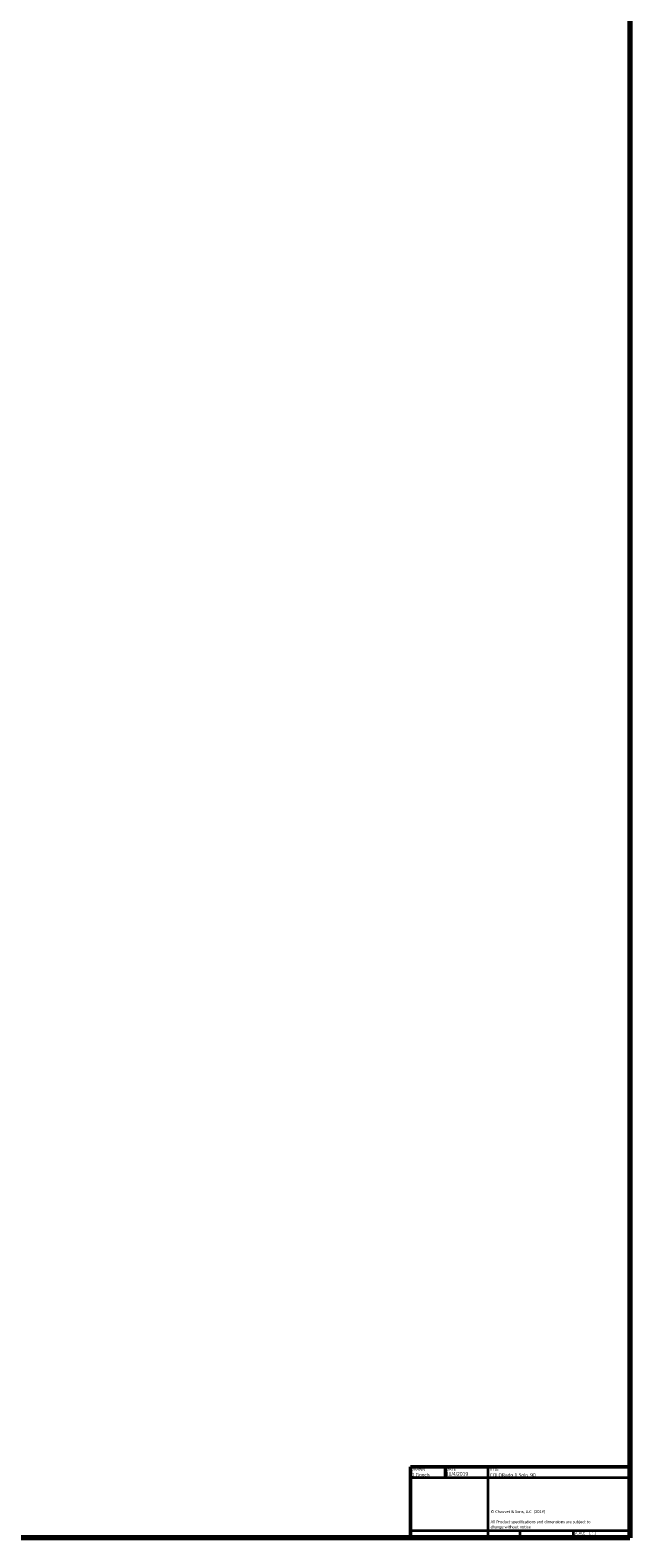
# Model space of a CAD drawing. Header units: millimetres. Extents: x 20 to 2980, y 20 to 2980.
# Tile 3 of 5: x 2442 to 2980, y 20 to 1373. Entities that reach past the tile are written whole.
import ezdxf
from ezdxf.enums import TextEntityAlignment as Align

# ---------------------------------------------------------------- set-up
doc = ezdxf.new("R2010")
doc.units = ezdxf.units.MM
doc.layers.add('Border (ISO)', color=7, linetype='Continuous', lineweight=70)
doc.layers.add('Title (ISO)', color=7, linetype='Continuous', lineweight=50)
doc.styles.add('Note Text (ISO)', font='tahoma.ttf')
doc.styles.add('Text Style38', font='tahoma.ttf')
doc.styles.add('Text Style39', font='tahoma.ttf')

# ---------------------------------------------------------------- blocks, each defined once
blk = doc.blocks.new('Borders Chauvet')
at = {"layer": 'Border (ISO)'}
for p, q in [((2980, 2980), (2980, 20)), ((2980, 20), (20, 20))]:
    blk.add_line(p, q, dxfattribs=at)
blk = doc.blocks.new('Title Blocks Chauvet')
at = {"layer": 'Title (ISO)'}
for p, q in [((414.9, 145.8), (218, 145.8)), ((218, 145.8), (218, 82.1)), ((249.5, 145.8), (249.5, 136.2)), ((414.9, 82.1), (414.9, 145.8)), ((218, 82.1), (414.9, 82.1))]:
    blk.add_line(p, q, dxfattribs=at)
at = {"layer": 'Title (ISO)', "lineweight": 35}
for p, q in [((218, 136.2), (414.9, 136.2)), ((287.9, 82.1), (287.9, 145.8)), ((287.9, 88.5), (218, 88.5)), ((414.9, 88.5), (287.9, 88.5)), ((316.3, 88.5), (316.3, 82.1)), ((364.1, 88.5), (364.1, 82.1))]:
    blk.add_line(p, q, dxfattribs=at)
at = {"layer": 'Title (ISO)', "color": 7, "style": 'Text Style38'}
for s, p in [('DRAWN', (218.8, 145)), ('DATE', (250.3, 145)), ('TITLE', (288.7, 145))]:
    blk.add_text(s, height=2.54, dxfattribs=at).set_placement(p, align=Align.TOP_LEFT)
at = {"layer": 'Title (ISO)', "color": 7, "insert": (290, 106.9), "char_height": 2.54, "width": 96.447, "attachment_point": 1, "line_spacing_factor": 1.07956, "style": 'Note Text (ISO)'}
blk.add_mtext('\\fCalibri|b0|i0;\\H2.5400;© Chauvet & Sons, LLC  (2019)\\P\\fCalibri|b0|i0;\\H2.5400;\\P\\fCalibri|b0|i0;\\H2.5400;All Product specifications and dimensions are subject to change without notice \\P', dxfattribs=at)
at = {"layer": 'Title (ISO)', "color": 7, "insert": (364.9, 87.7), "char_height": 2.54, "attachment_point": 1, "style": 'Note Text (ISO)'}
blk.add_mtext('\\fTahoma|b0|i0;\\H2.5400;SCALE', dxfattribs=at)
at = {"layer": 'Title (ISO)', "color": 7}
for tag, p, height, style in [('AUTHOR_001', (218.5, 137.1), 3.17, 'Text Style39'), ('CREATION_DATE_001', (249.8, 137.9), 3.17, 'Text Style39'), ('TITLE_001', (289.1, 136.9), 3.17, 'Text Style39'), ('Initial_View_Scale_001', (377.9, 85.2), 2.54, 'Text Style38')]:
    blk.add_attdef(tag, p, '', height=height, dxfattribs=dict(at, style=style))

msp = doc.modelspace()

# ---------------------------------------------------------------- block references
msp.add_blockref('Borders Chauvet', (0, 0))
msp.add_blockref('Title Blocks Chauvet', (2565.1, -62.1)).add_auto_attribs({'CREATION_DATE_001': '10/4/2019', 'AUTHOR_001': 'D.Gooch', 'TITLE_001': 'COLORado 1 Solo_90', 'Initial_View_Scale_001': '1 : 1'})

doc.saveas('drawing.dxf')
